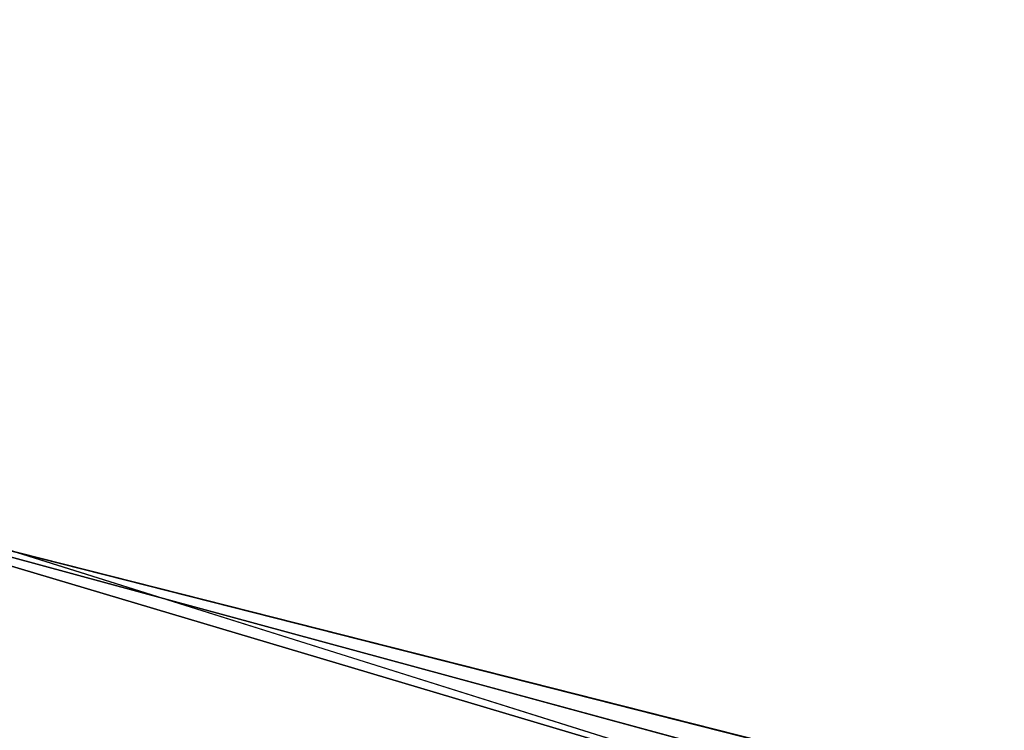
# Model space of a CAD drawing. Extents: x -775 to 775, y -775 to 775.
# Tile 120 of 256: x -215.22 to -205.28, y -712.74 to -705.55. Entities that reach past the tile are written whole.
import ezdxf

# ---------------------------------------------------------------- set-up
doc = ezdxf.new("R2010")
doc.units = 0
doc.layers.get('0').update_dxf_attribs({"color": 13, "linetype": 'CONTINUOUS'})

# ---------------------------------------------------------------- blocks, each defined once
blk = doc.blocks.new('OBJ_000001')
for p, q in [((-240.031424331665, -703.1467124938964), (-205.6086223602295, -713.9674667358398)), ((-218.7701736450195, -710.0456615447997), (-145.9306032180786, -728.5229736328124)), ((-145.9306032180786, -728.5229736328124, 2.999988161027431), (-218.7701736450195, -710.0456615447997, 2.999988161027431)), ((-205.6086223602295, -713.9674667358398), (-218.7701736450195, -710.0456615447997, 18.22198307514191)), ((-170.6907924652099, -723.1155033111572), (-218.7701736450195, -710.0456615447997, 18.22198307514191)), ((-145.9306032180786, -728.5229736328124, 18.22198307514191), (-218.7701736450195, -710.0456615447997, 18.22198307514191)), ((-145.9306032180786, -728.5229736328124, 38.99984211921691), (-218.7701736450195, -710.0456615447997, 38.99984211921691))]:
    blk.add_line(p, q)
at = {"color": 7}
mesh = blk.add_polyface(dxfattribs=at)
corners = [(-218.7701736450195, -710.0456615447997, 18.22198307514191), (-240.031424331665, -703.1467124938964), (-205.6086223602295, -713.9674667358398)]
mesh.append_faces([[corners[k] for k in face] for face in [(0, 1, 2)]], dxfattribs={"color": 7})
mesh = blk.add_polyface(dxfattribs=at)
corners = [(-145.9306032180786, -728.5229736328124, 2.999988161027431), (-218.7701736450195, -710.0456615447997), (-145.9306032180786, -728.5229736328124), (-218.7701736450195, -710.0456615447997, 2.999988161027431)]
mesh.append_faces([[corners[k] for k in face] for face in [(0, 1, 2), (1, 0, 3)]], dxfattribs={"vtx0": -1, "color": 7})
mesh = blk.add_polyface(dxfattribs=at)
corners = [(-218.7701736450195, -710.0456615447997, 18.22198307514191), (-205.6086223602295, -713.9674667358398), (-170.6907924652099, -723.1155033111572)]
mesh.append_faces([[corners[k] for k in face] for face in [(0, 1, 2)]], dxfattribs={"color": 7})
mesh = blk.add_polyface(dxfattribs=at)
corners = [(-218.7701736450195, -710.0456615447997, 18.22198307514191), (-170.6907924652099, -723.1155033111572), (-145.9306032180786, -728.5229736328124, 18.22198307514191)]
mesh.append_faces([[corners[k] for k in face] for face in [(0, 1, 2)]], dxfattribs={"color": 7})
mesh = blk.add_polyface(dxfattribs=at)
corners = [(-145.9306032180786, -728.5229736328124, 38.99984211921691), (-218.7701736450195, -710.0456615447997, 18.22198307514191), (-145.9306032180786, -728.5229736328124, 18.22198307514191), (-218.7701736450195, -710.0456615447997, 38.99984211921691)]
mesh.append_faces([[corners[k] for k in face] for face in [(0, 1, 2), (1, 0, 3)]], dxfattribs={"vtx0": -1, "color": 7})
blk = doc.blocks.new('OBJ_000002')
at = {"color": 8}
mesh = blk.add_polyface(dxfattribs=at)
corners = [(-241.0005996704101, -705.9858318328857, 30.16272406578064), (-206.4388042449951, -716.8501880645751, 6.999972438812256), (-241.0005996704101, -705.9858318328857, 6.999972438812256), (-206.4388042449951, -716.8501880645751, 30.16272406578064)]
mesh.append_faces([[corners[k] for k in face] for face in [(0, 1, 2), (1, 0, 3)]], dxfattribs={"vtx0": -1, "color": 8})
blk = doc.blocks.new('SKPE74C')
for name in ['OBJ_000002', 'OBJ_000001']:
    blk.add_blockref(name, (0, 0))

msp = doc.modelspace()

# ---------------------------------------------------------------- block references
msp.add_blockref('SKPE74C', (0, 0))

doc.saveas('drawing.dxf')
